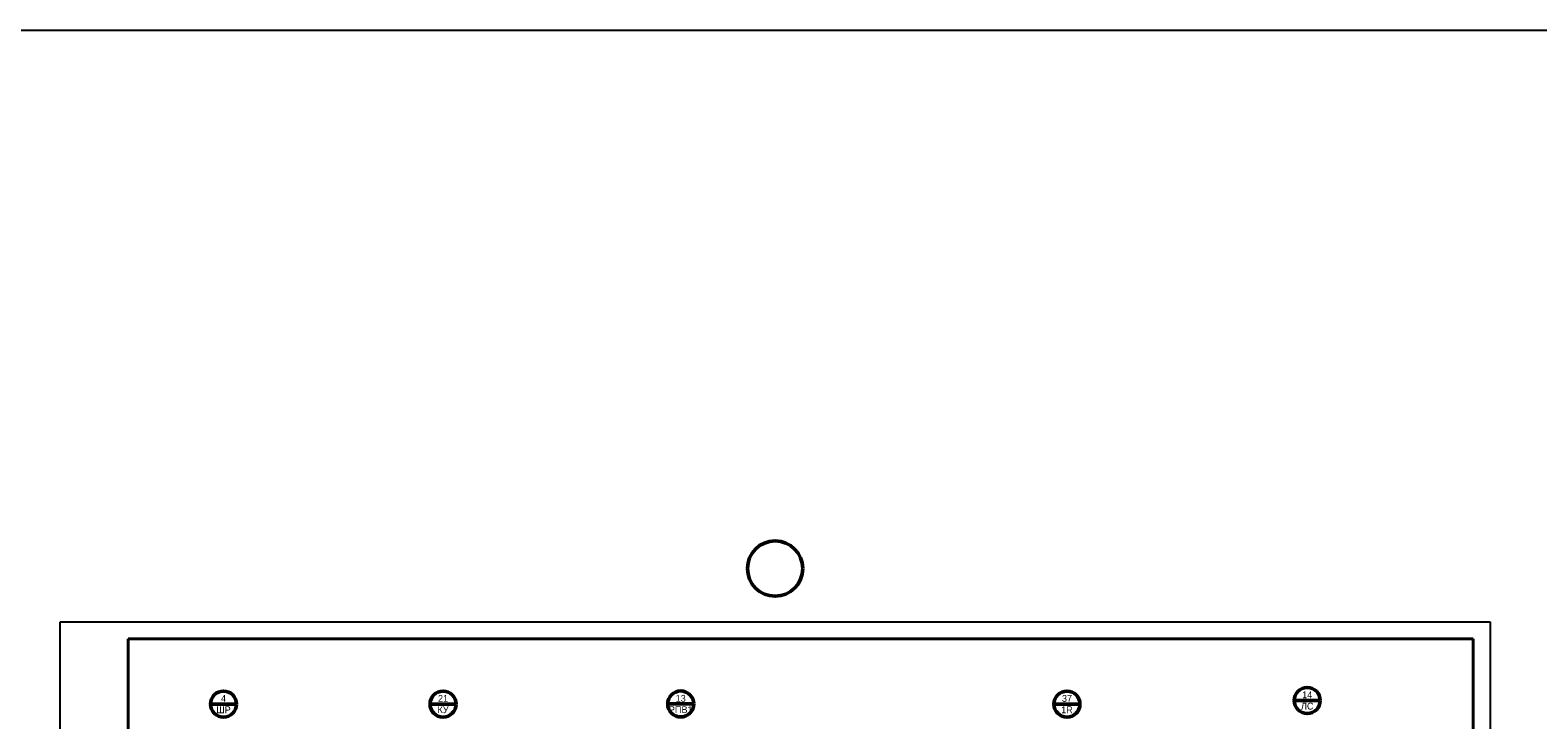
# Model space of a CAD drawing. Header units: millimetres. Extents: x 4897 to 12009, y -3017 to 2708.
# Tile 65 of 86: x 9037 to 9479, y 314 to 517. Entities that reach past the tile are written whole.
import ezdxf

# ---------------------------------------------------------------- set-up
doc = ezdxf.new("R2010")
doc.units = ezdxf.units.MM
doc.styles.add('SIMPLEX', font='txt', dxfattribs={"height": 5})

msp = doc.modelspace()

# ---------------------------------------------------------------- linework, layer by layer
for p, q in [((9045.39, 46.06), (9045.39, 343.11)), ((9045.39, 343.11), (9465.4, 343.11)), ((9045.39, 46.06), (9045.39, 343.11)), ((9465.4, 343.11), (9465.4, 46.06))]:
    msp.add_line(p, q)
at = {"lineweight": 40}
for p, q in [((9065.39, 338.11), (9460.48, 338.11)), ((9460.48, 338.11), (9460.48, 51.11))]:
    msp.add_line(p, q, dxfattribs=at)
at = {"linetype": 'Continuous', "lineweight": 40}
msp.add_line((9065.39, 338.11), (9065.39, 51.11), dxfattribs=at)
at = {"lineweight": 50}
for p, q in [((9097.19, 318.97), (9089.54, 318.97)), ((9161.68, 318.97), (9154.03, 318.97)), ((9231.48, 319), (9223.83, 319)), ((9344.95, 318.97), (9337.31, 318.97)), ((9415.53, 320.02), (9407.88, 320.02))]:
    msp.add_line(p, q, dxfattribs=at)
at = {"color": 9, "true_color": 0xd19cc7}
msp.add_lwpolyline([(5064.51, 516.93), (10068.29, 516.93), (10068.29, -83.25), (5072.49, -83.25)], close=True, dxfattribs=at)
at = {"color": 3, "lineweight": 50}
msp.add_circle((9255.39, 358.78), 8.12, dxfattribs=at)
at = {"lineweight": 50}
for centre in [(9411.71, 320.02), (9093.36, 318.97), (9157.85, 318.97), (9227.66, 319), (9341.13, 318.97)]:
    msp.add_circle(centre, 3.82, dxfattribs=at)

# ---------------------------------------------------------------- texts
at = {"char_height": 2, "attachment_point": 5, "style": 'SIMPLEX'}
for s, insert, width in [('4\\PШР', (9093.36, 318.97), 4.7988), ('21\\PКУ', (9157.85, 318.97), 7.6478), ('37\\P1R', (9341.13, 318.97), 13.7171), ('14\\PЛС', (9411.71, 320.02), 13.7171)]:
    msp.add_mtext(s, dxfattribs=dict(at, insert=insert, width=width))
at = {"color": 7, "insert": (9227.66, 319), "char_height": 2, "width": 4.7988, "attachment_point": 5, "style": 'SIMPLEX'}
msp.add_mtext('13\\PРПВ1', dxfattribs=at)

doc.saveas('drawing.dxf')
